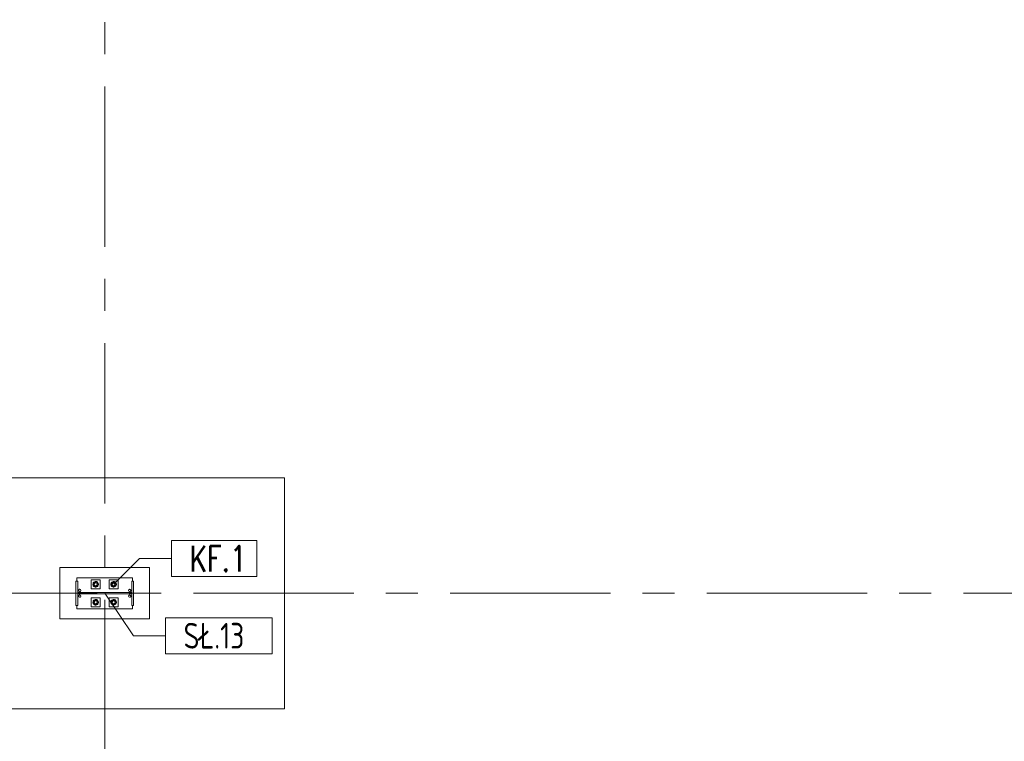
# Model space of a CAD drawing. Header units: millimetres. Extents: x 6807 to 7919, y 15387 to 15883.
# Tile 32 of 120: x 7021 to 7098, y 15635 to 15692. Entities that reach past the tile are written whole.
import ezdxf

# ---------------------------------------------------------------- set-up
doc = ezdxf.new("R2010")
doc.units = ezdxf.units.MM
doc.header["$LTSCALE"] = 10
doc.linetypes.add('MITTE', pattern=[2, 1.25, -0.25, 0.25, -0.25])
for name, color, linetype, lineweight in [('PS_Object', 30, 'Continuous', 13), ('PS_Pos', 1, 'Continuous', 15), ('PS_SOLID', 7, 'Continuous', 30)]:
    doc.layers.add(name, color=color, linetype=linetype, lineweight=lineweight)
doc.styles.add('simplex', font='simplex.shx', dxfattribs={"width": 0.75})

# ---------------------------------------------------------------- blocks, each defined once
blk = doc.blocks.new('*X258')
at = {"color": 1}
for p, q in [((7027.422, 15652.97, -0.807), (7029.667, 15649.663, -0.807)), ((7040.467, 15651.063, -0.807), (7032.167, 15651.063, -0.807)), ((7032.167, 15651.063, -0.807), (7032.167, 15648.263, -0.807)), ((7040.467, 15648.263, -0.807), (7040.467, 15651.063, -0.807)), ((7029.667, 15649.663, -0.807), (7032.167, 15649.663, -0.807)), ((7032.167, 15648.263, -0.807), (7040.467, 15648.263, -0.807))]:
    blk.add_line(p, q, dxfattribs=at)
at = {"color": 30, "style": 'simplex', "width": 0.75}
blk.add_text('SŁ.13', height=2, dxfattribs=at).set_placement((7033.567, 15648.663, -0.807))
blk = doc.blocks.new('*X259')
at = {"color": 1}
for p, q in [((7039.286, 15657.077, -0.807), (7032.629, 15657.077, -0.807)), ((7032.629, 15657.077, -0.807), (7032.629, 15654.277, -0.807)), ((7039.286, 15654.277, -0.807), (7039.286, 15657.077, -0.807)), ((7028.122, 15653.67, -0.807), (7030.129, 15655.677, -0.807)), ((7030.129, 15655.677, -0.807), (7032.629, 15655.677, -0.807)), ((7032.629, 15654.277, -0.807), (7039.286, 15654.277, -0.807))]:
    blk.add_line(p, q, dxfattribs=at)
at = {"color": 30, "style": 'simplex', "width": 0.75}
blk.add_text('KF.1', height=2, dxfattribs=at).set_placement((7034.029, 15654.677, -0.807))

msp = doc.modelspace()

# ---------------------------------------------------------------- linework, layer by layer
at = {"layer": 'PS_Object', "color": 5, "linetype": 'MITTE'}
for p, q in [((7027.422, 15493.934, -0.807), (7027.422, 15778.153, -0.807)), ((7027.422, 15493.934, -0.807), (7027.422, 15778.153, -0.807)), ((6854.332, 15646.942, -0.807), (7681.096, 15646.942, -0.807))]:
    msp.add_line(p, q, dxfattribs=at)
at = {"layer": 'PS_SOLID', "color": 253, "linetype": 'Continuous', "lineweight": 5}
for p, q in [((7041.422, 15655.942, -0.807), (7013.422, 15655.942, -0.807)), ((7041.422, 15637.942, -0.807), (7041.422, 15655.942, -0.807)), ((7030.922, 15648.942, -0.807), (7023.922, 15648.942, -0.807)), ((7023.922, 15648.942, -0.807), (7023.922, 15644.942, -0.807)), ((7030.922, 15644.942, -0.807), (7030.922, 15648.942, -0.807)), ((7023.922, 15644.942, -0.807), (7030.922, 15644.942, -0.807)), ((7013.422, 15637.942, -0.807), (7041.422, 15637.942, -0.807))]:
    msp.add_line(p, q, dxfattribs=at)
at = {"layer": 'PS_SOLID', "color": 3, "linetype": 'Continuous', "lineweight": 13}
for p, q in [((7025.318, 15647.892, -0.807), (7025.172, 15647.892, -0.807)), ((7025.172, 15647.892, -0.807), (7025.172, 15645.992, -0.807)), ((7025.466, 15648.142, -0.807), (7025.252, 15648.142, -0.807)), ((7025.252, 15648.142, -0.807), (7025.252, 15647.892, -0.807)), ((7025.318, 15646.989, -0.807), (7025.318, 15647.892, -0.807)), ((7026.678, 15648.142, -0.807), (7025.466, 15648.142, -0.807)), ((7026.744, 15647.992, -0.807), (7026.372, 15647.992, -0.807)), ((7026.372, 15647.992, -0.807), (7026.372, 15647.292, -0.807)), ((7026.618, 15647.822, -0.807), (7026.514, 15647.642, -0.807)), ((7026.571, 15647.802, -0.807), (7026.534, 15647.756, -0.807)), ((7026.62, 15647.837, -0.807), (7026.571, 15647.802, -0.807)), ((7026.73, 15647.822, -0.807), (7026.618, 15647.822, -0.807)), ((7026.677, 15647.857, -0.807), (7026.62, 15647.837, -0.807)), ((7026.697, 15647.759, -0.807), (7026.674, 15647.752, -0.807)), ((7026.737, 15647.861, -0.807), (7026.677, 15647.857, -0.807)), ((7028.078, 15648.142, -0.807), (7026.678, 15648.142, -0.807)), ((7026.696, 15647.759, -0.807), (7026.697, 15647.759, -0.807)), ((7026.722, 15647.762, -0.807), (7026.697, 15647.759, -0.807)), ((7026.697, 15647.759, -0.807), (7026.697, 15647.759, -0.807)), ((7026.746, 15647.759, -0.807), (7026.722, 15647.762, -0.807)), ((7026.726, 15647.761, -0.807), (7026.73, 15647.761, -0.807)), ((7026.825, 15647.822, -0.807), (7026.73, 15647.822, -0.807)), ((7026.73, 15647.761, -0.807), (7026.735, 15647.76, -0.807)), ((7026.795, 15647.849, -0.807), (7026.737, 15647.861, -0.807)), ((7027.072, 15647.992, -0.807), (7026.744, 15647.992, -0.807)), ((7026.769, 15647.752, -0.807), (7026.746, 15647.759, -0.807)), ((7026.848, 15647.821, -0.807), (7026.795, 15647.849, -0.807)), ((7026.929, 15647.642, -0.807), (7026.825, 15647.822, -0.807)), ((7026.892, 15647.78, -0.807), (7026.848, 15647.821, -0.807)), ((7026.923, 15647.729, -0.807), (7026.892, 15647.78, -0.807)), ((7027.072, 15647.292, -0.807), (7027.072, 15647.992, -0.807)), ((7028.144, 15647.992, -0.807), (7027.772, 15647.992, -0.807)), ((7027.772, 15647.992, -0.807), (7027.772, 15647.292, -0.807)), ((7028.018, 15647.822, -0.807), (7027.914, 15647.642, -0.807)), ((7027.971, 15647.802, -0.807), (7027.934, 15647.756, -0.807)), ((7028.02, 15647.837, -0.807), (7027.971, 15647.802, -0.807)), ((7028.13, 15647.822, -0.807), (7028.018, 15647.822, -0.807)), ((7028.077, 15647.857, -0.807), (7028.02, 15647.837, -0.807)), ((7028.097, 15647.759, -0.807), (7028.074, 15647.752, -0.807)), ((7028.137, 15647.861, -0.807), (7028.077, 15647.857, -0.807)), ((7029.346, 15648.142, -0.807), (7028.078, 15648.142, -0.807)), ((7028.096, 15647.759, -0.807), (7028.097, 15647.759, -0.807)), ((7028.122, 15647.762, -0.807), (7028.097, 15647.759, -0.807)), ((7028.097, 15647.759, -0.807), (7028.097, 15647.759, -0.807)), ((7028.146, 15647.759, -0.807), (7028.122, 15647.762, -0.807)), ((7028.126, 15647.761, -0.807), (7028.13, 15647.761, -0.807)), ((7028.225, 15647.822, -0.807), (7028.13, 15647.822, -0.807)), ((7028.13, 15647.761, -0.807), (7028.135, 15647.76, -0.807)), ((7028.195, 15647.849, -0.807), (7028.137, 15647.861, -0.807)), ((7028.472, 15647.992, -0.807), (7028.144, 15647.992, -0.807)), ((7028.169, 15647.752, -0.807), (7028.146, 15647.759, -0.807)), ((7028.248, 15647.821, -0.807), (7028.195, 15647.849, -0.807)), ((7028.329, 15647.642, -0.807), (7028.225, 15647.822, -0.807)), ((7028.292, 15647.78, -0.807), (7028.248, 15647.821, -0.807)), ((7028.323, 15647.729, -0.807), (7028.292, 15647.78, -0.807)), ((7028.472, 15647.292, -0.807), (7028.472, 15647.992, -0.807)), ((7029.592, 15648.142, -0.807), (7029.346, 15648.142, -0.807)), ((7029.672, 15647.892, -0.807), (7029.526, 15647.892, -0.807)), ((7029.526, 15647.892, -0.807), (7029.526, 15646.989, -0.807)), ((7029.592, 15647.892, -0.807), (7029.592, 15648.142, -0.807)), ((7029.672, 15645.992, -0.807), (7029.672, 15647.892, -0.807)), ((7025.392, 15647.162, -0.807), (7025.413, 15647.219, -0.807)), ((7025.413, 15647.104, -0.807), (7025.392, 15647.162, -0.807)), ((7025.413, 15647.219, -0.807), (7025.466, 15647.25, -0.807)), ((7025.466, 15647.073, -0.807), (7025.413, 15647.104, -0.807)), ((7025.466, 15647.25, -0.807), (7025.527, 15647.239, -0.807)), ((7025.527, 15647.084, -0.807), (7025.466, 15647.073, -0.807)), ((7025.527, 15647.239, -0.807), (7025.566, 15647.192, -0.807)), ((7025.566, 15647.131, -0.807), (7025.527, 15647.084, -0.807)), ((7025.566, 15647.192, -0.807), (7025.566, 15647.131, -0.807)), ((7026.372, 15647.292, -0.807), (7027.072, 15647.292, -0.807)), ((7026.51, 15647.701, -0.807), (7026.502, 15647.642, -0.807)), ((7026.502, 15647.642, -0.807), (7026.51, 15647.582, -0.807)), ((7026.534, 15647.756, -0.807), (7026.51, 15647.701, -0.807)), ((7026.51, 15647.582, -0.807), (7026.534, 15647.527, -0.807)), ((7026.514, 15647.642, -0.807), (7026.618, 15647.462, -0.807)), ((7026.534, 15647.527, -0.807), (7026.571, 15647.481, -0.807)), ((7026.571, 15647.481, -0.807), (7026.62, 15647.446, -0.807)), ((7026.603, 15647.66, -0.807), (7026.602, 15647.635, -0.807)), ((7026.602, 15647.642, -0.807), (7026.602, 15647.647, -0.807)), ((7026.602, 15647.639, -0.807), (7026.602, 15647.642, -0.807)), ((7026.602, 15647.635, -0.807), (7026.605, 15647.611, -0.807)), ((7026.609, 15647.683, -0.807), (7026.603, 15647.66, -0.807)), ((7026.605, 15647.669, -0.807), (7026.606, 15647.674, -0.807)), ((7026.605, 15647.611, -0.807), (7026.614, 15647.589, -0.807)), ((7026.606, 15647.674, -0.807), (7026.608, 15647.677, -0.807)), ((7026.606, 15647.609, -0.807), (7026.606, 15647.61, -0.807)), ((7026.608, 15647.606, -0.807), (7026.606, 15647.609, -0.807)), ((7026.62, 15647.705, -0.807), (7026.609, 15647.683, -0.807)), ((7026.614, 15647.589, -0.807), (7026.627, 15647.568, -0.807)), ((7026.619, 15647.579, -0.807), (7026.617, 15647.583, -0.807)), ((7026.618, 15647.701, -0.807), (7026.619, 15647.704, -0.807)), ((7026.618, 15647.462, -0.807), (7026.825, 15647.462, -0.807)), ((7026.619, 15647.704, -0.807), (7026.619, 15647.704, -0.807)), ((7026.622, 15647.575, -0.807), (7026.619, 15647.579, -0.807)), ((7026.635, 15647.724, -0.807), (7026.62, 15647.705, -0.807)), ((7026.62, 15647.446, -0.807), (7026.677, 15647.426, -0.807)), ((7026.627, 15647.568, -0.807), (7026.643, 15647.55, -0.807)), ((7026.653, 15647.74, -0.807), (7026.635, 15647.724, -0.807)), ((7026.64, 15647.554, -0.807), (7026.636, 15647.558, -0.807)), ((7026.638, 15647.727, -0.807), (7026.64, 15647.729, -0.807)), ((7026.64, 15647.729, -0.807), (7026.644, 15647.732, -0.807)), ((7026.641, 15647.553, -0.807), (7026.64, 15647.554, -0.807)), ((7026.643, 15647.55, -0.807), (7026.663, 15647.537, -0.807)), ((7026.674, 15647.752, -0.807), (7026.653, 15647.74, -0.807)), ((7026.662, 15647.745, -0.807), (7026.666, 15647.748, -0.807)), ((7026.663, 15647.537, -0.807), (7026.686, 15647.527, -0.807)), ((7026.666, 15647.535, -0.807), (7026.665, 15647.536, -0.807)), ((7026.666, 15647.748, -0.807), (7026.67, 15647.749, -0.807)), ((7026.671, 15647.533, -0.807), (7026.666, 15647.535, -0.807)), ((7026.677, 15647.426, -0.807), (7026.737, 15647.422, -0.807)), ((7026.686, 15647.527, -0.807), (7026.709, 15647.522, -0.807)), ((7026.697, 15647.524, -0.807), (7026.693, 15647.526, -0.807)), ((7026.702, 15647.524, -0.807), (7026.697, 15647.524, -0.807)), ((7026.709, 15647.522, -0.807), (7026.734, 15647.522, -0.807)), ((7026.73, 15647.522, -0.807), (7026.725, 15647.522, -0.807)), ((7026.731, 15647.522, -0.807), (7026.73, 15647.522, -0.807)), ((7026.734, 15647.522, -0.807), (7026.757, 15647.527, -0.807)), ((7026.737, 15647.422, -0.807), (7026.795, 15647.434, -0.807)), ((7026.756, 15647.756, -0.807), (7026.762, 15647.755, -0.807)), ((7026.757, 15647.527, -0.807), (7026.78, 15647.537, -0.807)), ((7026.762, 15647.528, -0.807), (7026.76, 15647.528, -0.807)), ((7026.762, 15647.755, -0.807), (7026.764, 15647.753, -0.807)), ((7026.766, 15647.531, -0.807), (7026.762, 15647.528, -0.807)), ((7026.79, 15647.74, -0.807), (7026.769, 15647.752, -0.807)), ((7026.78, 15647.537, -0.807), (7026.8, 15647.55, -0.807)), ((7026.791, 15647.543, -0.807), (7026.787, 15647.541, -0.807)), ((7026.79, 15647.74, -0.807), (7026.791, 15647.74, -0.807)), ((7026.809, 15647.724, -0.807), (7026.79, 15647.74, -0.807)), ((7026.791, 15647.74, -0.807), (7026.792, 15647.738, -0.807)), ((7026.794, 15647.546, -0.807), (7026.791, 15647.543, -0.807)), ((7026.795, 15647.434, -0.807), (7026.848, 15647.462, -0.807)), ((7026.8, 15647.55, -0.807), (7026.816, 15647.568, -0.807)), ((7026.823, 15647.705, -0.807), (7026.809, 15647.724, -0.807)), ((7026.815, 15647.566, -0.807), (7026.811, 15647.563, -0.807)), ((7026.812, 15647.72, -0.807), (7026.815, 15647.717, -0.807)), ((7026.815, 15647.717, -0.807), (7026.817, 15647.713, -0.807)), ((7026.815, 15647.567, -0.807), (7026.815, 15647.566, -0.807)), ((7026.816, 15647.568, -0.807), (7026.829, 15647.589, -0.807)), ((7026.834, 15647.683, -0.807), (7026.823, 15647.705, -0.807)), ((7026.825, 15647.462, -0.807), (7026.929, 15647.642, -0.807)), ((7026.829, 15647.694, -0.807), (7026.832, 15647.689, -0.807)), ((7026.829, 15647.589, -0.807), (7026.838, 15647.611, -0.807)), ((7026.832, 15647.594, -0.807), (7026.83, 15647.592, -0.807)), ((7026.832, 15647.689, -0.807), (7026.832, 15647.687, -0.807)), ((7026.833, 15647.599, -0.807), (7026.832, 15647.594, -0.807)), ((7026.84, 15647.66, -0.807), (7026.834, 15647.683, -0.807)), ((7026.838, 15647.611, -0.807), (7026.841, 15647.635, -0.807)), ((7026.84, 15647.625, -0.807), (7026.839, 15647.62, -0.807)), ((7026.841, 15647.635, -0.807), (7026.84, 15647.66, -0.807)), ((7026.84, 15647.659, -0.807), (7026.84, 15647.658, -0.807)), ((7026.84, 15647.658, -0.807), (7026.84, 15647.654, -0.807)), ((7026.84, 15647.629, -0.807), (7026.84, 15647.625, -0.807)), ((7026.848, 15647.462, -0.807), (7026.892, 15647.503, -0.807)), ((7026.892, 15647.503, -0.807), (7026.923, 15647.554, -0.807)), ((7026.939, 15647.671, -0.807), (7026.923, 15647.729, -0.807)), ((7026.923, 15647.554, -0.807), (7026.939, 15647.612, -0.807)), ((7026.939, 15647.642, -0.807), (7026.939, 15647.671, -0.807)), ((7026.939, 15647.612, -0.807), (7026.939, 15647.642, -0.807)), ((7027.772, 15647.292, -0.807), (7028.472, 15647.292, -0.807)), ((7027.91, 15647.701, -0.807), (7027.902, 15647.642, -0.807)), ((7027.902, 15647.642, -0.807), (7027.91, 15647.582, -0.807)), ((7027.934, 15647.756, -0.807), (7027.91, 15647.701, -0.807)), ((7027.91, 15647.582, -0.807), (7027.934, 15647.527, -0.807)), ((7027.914, 15647.642, -0.807), (7028.018, 15647.462, -0.807)), ((7027.934, 15647.527, -0.807), (7027.971, 15647.481, -0.807)), ((7027.971, 15647.481, -0.807), (7028.02, 15647.446, -0.807)), ((7028.003, 15647.66, -0.807), (7028.002, 15647.635, -0.807)), ((7028.002, 15647.642, -0.807), (7028.002, 15647.647, -0.807)), ((7028.002, 15647.639, -0.807), (7028.002, 15647.642, -0.807)), ((7028.002, 15647.635, -0.807), (7028.005, 15647.611, -0.807)), ((7028.009, 15647.683, -0.807), (7028.003, 15647.66, -0.807)), ((7028.005, 15647.669, -0.807), (7028.006, 15647.674, -0.807)), ((7028.005, 15647.611, -0.807), (7028.014, 15647.589, -0.807)), ((7028.006, 15647.674, -0.807), (7028.008, 15647.677, -0.807)), ((7028.006, 15647.674, -0.807), (7028.008, 15647.677, -0.807)), ((7028.006, 15647.609, -0.807), (7028.006, 15647.61, -0.807)), ((7028.008, 15647.606, -0.807), (7028.006, 15647.609, -0.807)), ((7028.02, 15647.705, -0.807), (7028.009, 15647.683, -0.807)), ((7028.014, 15647.589, -0.807), (7028.027, 15647.568, -0.807)), ((7028.019, 15647.579, -0.807), (7028.017, 15647.583, -0.807)), ((7028.018, 15647.701, -0.807), (7028.019, 15647.704, -0.807)), ((7028.018, 15647.462, -0.807), (7028.225, 15647.462, -0.807)), ((7028.019, 15647.704, -0.807), (7028.019, 15647.704, -0.807)), ((7028.022, 15647.575, -0.807), (7028.019, 15647.579, -0.807)), ((7028.035, 15647.724, -0.807), (7028.02, 15647.705, -0.807)), ((7028.02, 15647.446, -0.807), (7028.077, 15647.426, -0.807)), ((7028.027, 15647.568, -0.807), (7028.043, 15647.55, -0.807)), ((7028.053, 15647.74, -0.807), (7028.035, 15647.724, -0.807)), ((7028.04, 15647.554, -0.807), (7028.036, 15647.558, -0.807)), ((7028.038, 15647.727, -0.807), (7028.04, 15647.729, -0.807)), ((7028.04, 15647.729, -0.807), (7028.044, 15647.732, -0.807)), ((7028.041, 15647.553, -0.807), (7028.04, 15647.554, -0.807)), ((7028.043, 15647.55, -0.807), (7028.063, 15647.537, -0.807)), ((7028.074, 15647.752, -0.807), (7028.053, 15647.74, -0.807)), ((7028.062, 15647.745, -0.807), (7028.066, 15647.748, -0.807)), ((7028.063, 15647.537, -0.807), (7028.086, 15647.527, -0.807)), ((7028.066, 15647.535, -0.807), (7028.065, 15647.536, -0.807)), ((7028.066, 15647.748, -0.807), (7028.07, 15647.749, -0.807)), ((7028.071, 15647.533, -0.807), (7028.066, 15647.535, -0.807)), ((7028.077, 15647.426, -0.807), (7028.137, 15647.422, -0.807)), ((7028.086, 15647.527, -0.807), (7028.109, 15647.522, -0.807)), ((7028.097, 15647.524, -0.807), (7028.093, 15647.526, -0.807)), ((7028.102, 15647.524, -0.807), (7028.097, 15647.524, -0.807)), ((7028.109, 15647.522, -0.807), (7028.134, 15647.522, -0.807)), ((7028.13, 15647.522, -0.807), (7028.125, 15647.522, -0.807)), ((7028.131, 15647.522, -0.807), (7028.13, 15647.522, -0.807)), ((7028.134, 15647.522, -0.807), (7028.157, 15647.527, -0.807)), ((7028.137, 15647.422, -0.807), (7028.195, 15647.434, -0.807)), ((7028.156, 15647.756, -0.807), (7028.162, 15647.755, -0.807)), ((7028.157, 15647.527, -0.807), (7028.18, 15647.537, -0.807)), ((7028.162, 15647.528, -0.807), (7028.16, 15647.528, -0.807)), ((7028.162, 15647.755, -0.807), (7028.164, 15647.753, -0.807)), ((7028.166, 15647.531, -0.807), (7028.162, 15647.528, -0.807)), ((7028.19, 15647.74, -0.807), (7028.169, 15647.752, -0.807)), ((7028.18, 15647.537, -0.807), (7028.2, 15647.55, -0.807)), ((7028.191, 15647.543, -0.807), (7028.187, 15647.541, -0.807)), ((7028.19, 15647.74, -0.807), (7028.191, 15647.74, -0.807)), ((7028.209, 15647.724, -0.807), (7028.19, 15647.74, -0.807)), ((7028.191, 15647.74, -0.807), (7028.192, 15647.738, -0.807)), ((7028.194, 15647.546, -0.807), (7028.191, 15647.543, -0.807)), ((7028.195, 15647.434, -0.807), (7028.248, 15647.462, -0.807)), ((7028.2, 15647.55, -0.807), (7028.216, 15647.568, -0.807)), ((7028.223, 15647.705, -0.807), (7028.209, 15647.724, -0.807)), ((7028.215, 15647.566, -0.807), (7028.211, 15647.563, -0.807)), ((7028.212, 15647.72, -0.807), (7028.215, 15647.717, -0.807)), ((7028.215, 15647.717, -0.807), (7028.217, 15647.713, -0.807)), ((7028.215, 15647.567, -0.807), (7028.215, 15647.566, -0.807)), ((7028.216, 15647.568, -0.807), (7028.229, 15647.589, -0.807)), ((7028.234, 15647.683, -0.807), (7028.223, 15647.705, -0.807)), ((7028.225, 15647.462, -0.807), (7028.329, 15647.642, -0.807)), ((7028.229, 15647.694, -0.807), (7028.232, 15647.689, -0.807)), ((7028.229, 15647.589, -0.807), (7028.238, 15647.611, -0.807)), ((7028.232, 15647.594, -0.807), (7028.23, 15647.592, -0.807)), ((7028.232, 15647.689, -0.807), (7028.232, 15647.687, -0.807)), ((7028.233, 15647.599, -0.807), (7028.232, 15647.594, -0.807)), ((7028.24, 15647.66, -0.807), (7028.234, 15647.683, -0.807)), ((7028.238, 15647.611, -0.807), (7028.241, 15647.635, -0.807)), ((7028.24, 15647.625, -0.807), (7028.239, 15647.62, -0.807)), ((7028.241, 15647.635, -0.807), (7028.24, 15647.66, -0.807)), ((7028.24, 15647.659, -0.807), (7028.24, 15647.658, -0.807)), ((7028.24, 15647.658, -0.807), (7028.24, 15647.654, -0.807)), ((7028.24, 15647.629, -0.807), (7028.24, 15647.625, -0.807)), ((7028.248, 15647.462, -0.807), (7028.292, 15647.503, -0.807)), ((7028.292, 15647.503, -0.807), (7028.323, 15647.554, -0.807)), ((7028.339, 15647.671, -0.807), (7028.323, 15647.729, -0.807)), ((7028.323, 15647.554, -0.807), (7028.339, 15647.612, -0.807)), ((7028.339, 15647.642, -0.807), (7028.339, 15647.671, -0.807)), ((7028.339, 15647.612, -0.807), (7028.339, 15647.642, -0.807)), ((7029.272, 15647.162, -0.807), (7029.293, 15647.219, -0.807)), ((7029.293, 15647.104, -0.807), (7029.272, 15647.162, -0.807)), ((7029.293, 15647.219, -0.807), (7029.346, 15647.25, -0.807)), ((7029.346, 15647.073, -0.807), (7029.293, 15647.104, -0.807)), ((7029.346, 15647.25, -0.807), (7029.407, 15647.239, -0.807)), ((7029.407, 15647.084, -0.807), (7029.346, 15647.073, -0.807)), ((7029.407, 15647.239, -0.807), (7029.446, 15647.192, -0.807)), ((7029.446, 15647.131, -0.807), (7029.407, 15647.084, -0.807)), ((7029.446, 15647.192, -0.807), (7029.446, 15647.131, -0.807)), ((7029.526, 15646.989, -0.807), (7025.318, 15646.989, -0.807)), ((7025.318, 15645.992, -0.807), (7025.318, 15646.895, -0.807)), ((7025.318, 15646.895, -0.807), (7029.526, 15646.895, -0.807)), ((7025.392, 15646.722, -0.807), (7025.413, 15646.779, -0.807)), ((7025.413, 15646.664, -0.807), (7025.392, 15646.722, -0.807)), ((7025.413, 15646.779, -0.807), (7025.466, 15646.81, -0.807)), ((7025.466, 15646.633, -0.807), (7025.413, 15646.664, -0.807)), ((7025.466, 15646.81, -0.807), (7025.527, 15646.799, -0.807)), ((7025.527, 15646.644, -0.807), (7025.466, 15646.633, -0.807)), ((7025.527, 15646.799, -0.807), (7025.566, 15646.752, -0.807)), ((7025.566, 15646.691, -0.807), (7025.527, 15646.644, -0.807)), ((7025.566, 15646.752, -0.807), (7025.566, 15646.691, -0.807)), ((7026.744, 15646.592, -0.807), (7026.372, 15646.592, -0.807)), ((7026.372, 15646.592, -0.807), (7026.372, 15645.892, -0.807)), ((7026.51, 15646.301, -0.807), (7026.502, 15646.242, -0.807)), ((7026.502, 15646.242, -0.807), (7026.51, 15646.182, -0.807)), ((7026.534, 15646.356, -0.807), (7026.51, 15646.301, -0.807)), ((7026.618, 15646.422, -0.807), (7026.514, 15646.242, -0.807)), ((7026.514, 15646.242, -0.807), (7026.618, 15646.062, -0.807)), ((7026.571, 15646.402, -0.807), (7026.534, 15646.356, -0.807)), ((7026.62, 15646.437, -0.807), (7026.571, 15646.402, -0.807)), ((7026.603, 15646.26, -0.807), (7026.602, 15646.235, -0.807)), ((7026.602, 15646.242, -0.807), (7026.602, 15646.247, -0.807)), ((7026.602, 15646.239, -0.807), (7026.602, 15646.242, -0.807)), ((7026.602, 15646.235, -0.807), (7026.605, 15646.211, -0.807)), ((7026.609, 15646.283, -0.807), (7026.603, 15646.26, -0.807)), ((7026.605, 15646.269, -0.807), (7026.606, 15646.274, -0.807)), ((7026.606, 15646.274, -0.807), (7026.608, 15646.277, -0.807)), ((7026.62, 15646.305, -0.807), (7026.609, 15646.283, -0.807)), ((7026.73, 15646.422, -0.807), (7026.618, 15646.422, -0.807)), ((7026.618, 15646.301, -0.807), (7026.619, 15646.304, -0.807)), ((7026.619, 15646.304, -0.807), (7026.619, 15646.304, -0.807)), ((7026.677, 15646.457, -0.807), (7026.62, 15646.437, -0.807)), ((7026.635, 15646.324, -0.807), (7026.62, 15646.305, -0.807)), ((7026.653, 15646.34, -0.807), (7026.635, 15646.324, -0.807)), ((7026.638, 15646.327, -0.807), (7026.64, 15646.329, -0.807)), ((7026.64, 15646.329, -0.807), (7026.644, 15646.332, -0.807)), ((7026.674, 15646.352, -0.807), (7026.653, 15646.34, -0.807)), ((7026.662, 15646.345, -0.807), (7026.666, 15646.348, -0.807)), ((7026.666, 15646.348, -0.807), (7026.67, 15646.349, -0.807)), ((7026.697, 15646.359, -0.807), (7026.674, 15646.352, -0.807)), ((7026.737, 15646.461, -0.807), (7026.677, 15646.457, -0.807)), ((7026.696, 15646.359, -0.807), (7026.697, 15646.359, -0.807)), ((7026.722, 15646.362, -0.807), (7026.697, 15646.359, -0.807)), ((7026.697, 15646.359, -0.807), (7026.697, 15646.359, -0.807)), ((7026.746, 15646.359, -0.807), (7026.722, 15646.362, -0.807)), ((7026.726, 15646.361, -0.807), (7026.73, 15646.361, -0.807)), ((7026.825, 15646.422, -0.807), (7026.73, 15646.422, -0.807)), ((7026.73, 15646.361, -0.807), (7026.735, 15646.36, -0.807)), ((7026.795, 15646.449, -0.807), (7026.737, 15646.461, -0.807)), ((7027.072, 15646.592, -0.807), (7026.744, 15646.592, -0.807)), ((7026.769, 15646.352, -0.807), (7026.746, 15646.359, -0.807)), ((7026.756, 15646.356, -0.807), (7026.762, 15646.355, -0.807)), ((7026.762, 15646.355, -0.807), (7026.764, 15646.353, -0.807)), ((7026.79, 15646.34, -0.807), (7026.769, 15646.352, -0.807)), ((7026.79, 15646.34, -0.807), (7026.791, 15646.34, -0.807)), ((7026.809, 15646.324, -0.807), (7026.79, 15646.34, -0.807)), ((7026.791, 15646.34, -0.807), (7026.792, 15646.338, -0.807)), ((7026.848, 15646.421, -0.807), (7026.795, 15646.449, -0.807)), ((7026.823, 15646.305, -0.807), (7026.809, 15646.324, -0.807)), ((7026.812, 15646.32, -0.807), (7026.815, 15646.317, -0.807)), ((7026.815, 15646.317, -0.807), (7026.817, 15646.313, -0.807)), ((7026.834, 15646.283, -0.807), (7026.823, 15646.305, -0.807)), ((7026.929, 15646.242, -0.807), (7026.825, 15646.422, -0.807)), ((7026.825, 15646.062, -0.807), (7026.929, 15646.242, -0.807)), ((7026.829, 15646.294, -0.807), (7026.832, 15646.289, -0.807)), ((7026.832, 15646.289, -0.807), (7026.832, 15646.287, -0.807)), ((7026.84, 15646.26, -0.807), (7026.834, 15646.283, -0.807)), ((7026.838, 15646.211, -0.807), (7026.841, 15646.235, -0.807)), ((7026.84, 15646.225, -0.807), (7026.839, 15646.22, -0.807)), ((7026.841, 15646.235, -0.807), (7026.84, 15646.26, -0.807)), ((7026.84, 15646.259, -0.807), (7026.84, 15646.258, -0.807)), ((7026.84, 15646.258, -0.807), (7026.84, 15646.254, -0.807)), ((7026.84, 15646.229, -0.807), (7026.84, 15646.225, -0.807)), ((7026.892, 15646.38, -0.807), (7026.848, 15646.421, -0.807)), ((7026.923, 15646.329, -0.807), (7026.892, 15646.38, -0.807)), ((7026.939, 15646.271, -0.807), (7026.923, 15646.329, -0.807)), ((7026.939, 15646.242, -0.807), (7026.939, 15646.271, -0.807)), ((7026.939, 15646.212, -0.807), (7026.939, 15646.242, -0.807)), ((7027.072, 15645.892, -0.807), (7027.072, 15646.592, -0.807)), ((7028.144, 15646.592, -0.807), (7027.772, 15646.592, -0.807)), ((7027.772, 15646.592, -0.807), (7027.772, 15645.892, -0.807)), ((7027.91, 15646.301, -0.807), (7027.902, 15646.242, -0.807)), ((7027.902, 15646.242, -0.807), (7027.91, 15646.182, -0.807)), ((7027.934, 15646.356, -0.807), (7027.91, 15646.301, -0.807)), ((7028.018, 15646.422, -0.807), (7027.914, 15646.242, -0.807)), ((7027.914, 15646.242, -0.807), (7028.018, 15646.062, -0.807)), ((7027.971, 15646.402, -0.807), (7027.934, 15646.356, -0.807)), ((7028.02, 15646.437, -0.807), (7027.971, 15646.402, -0.807)), ((7028.003, 15646.26, -0.807), (7028.002, 15646.235, -0.807)), ((7028.002, 15646.242, -0.807), (7028.002, 15646.247, -0.807)), ((7028.002, 15646.239, -0.807), (7028.002, 15646.242, -0.807)), ((7028.002, 15646.235, -0.807), (7028.005, 15646.211, -0.807)), ((7028.009, 15646.283, -0.807), (7028.003, 15646.26, -0.807)), ((7028.005, 15646.269, -0.807), (7028.006, 15646.274, -0.807)), ((7028.006, 15646.274, -0.807), (7028.008, 15646.277, -0.807)), ((7028.02, 15646.305, -0.807), (7028.009, 15646.283, -0.807)), ((7028.13, 15646.422, -0.807), (7028.018, 15646.422, -0.807)), ((7028.018, 15646.301, -0.807), (7028.019, 15646.304, -0.807)), ((7028.019, 15646.304, -0.807), (7028.019, 15646.304, -0.807)), ((7028.077, 15646.457, -0.807), (7028.02, 15646.437, -0.807)), ((7028.035, 15646.324, -0.807), (7028.02, 15646.305, -0.807)), ((7028.053, 15646.34, -0.807), (7028.035, 15646.324, -0.807)), ((7028.038, 15646.327, -0.807), (7028.04, 15646.329, -0.807)), ((7028.04, 15646.329, -0.807), (7028.044, 15646.332, -0.807)), ((7028.074, 15646.352, -0.807), (7028.053, 15646.34, -0.807)), ((7028.062, 15646.345, -0.807), (7028.066, 15646.348, -0.807)), ((7028.066, 15646.348, -0.807), (7028.07, 15646.349, -0.807)), ((7028.097, 15646.359, -0.807), (7028.074, 15646.352, -0.807)), ((7028.137, 15646.461, -0.807), (7028.077, 15646.457, -0.807)), ((7028.096, 15646.359, -0.807), (7028.097, 15646.359, -0.807)), ((7028.122, 15646.362, -0.807), (7028.097, 15646.359, -0.807)), ((7028.097, 15646.359, -0.807), (7028.097, 15646.359, -0.807)), ((7028.146, 15646.359, -0.807), (7028.122, 15646.362, -0.807)), ((7028.126, 15646.361, -0.807), (7028.13, 15646.361, -0.807)), ((7028.225, 15646.422, -0.807), (7028.13, 15646.422, -0.807)), ((7028.13, 15646.361, -0.807), (7028.135, 15646.36, -0.807)), ((7028.195, 15646.449, -0.807), (7028.137, 15646.461, -0.807)), ((7028.472, 15646.592, -0.807), (7028.144, 15646.592, -0.807)), ((7028.169, 15646.352, -0.807), (7028.146, 15646.359, -0.807)), ((7028.156, 15646.356, -0.807), (7028.162, 15646.355, -0.807)), ((7028.162, 15646.355, -0.807), (7028.164, 15646.353, -0.807)), ((7028.19, 15646.34, -0.807), (7028.169, 15646.352, -0.807)), ((7028.19, 15646.34, -0.807), (7028.191, 15646.34, -0.807)), ((7028.209, 15646.324, -0.807), (7028.19, 15646.34, -0.807)), ((7028.191, 15646.34, -0.807), (7028.192, 15646.338, -0.807)), ((7028.248, 15646.421, -0.807), (7028.195, 15646.449, -0.807)), ((7028.223, 15646.305, -0.807), (7028.209, 15646.324, -0.807)), ((7028.212, 15646.32, -0.807), (7028.215, 15646.317, -0.807)), ((7028.215, 15646.317, -0.807), (7028.217, 15646.313, -0.807)), ((7028.234, 15646.283, -0.807), (7028.223, 15646.305, -0.807)), ((7028.329, 15646.242, -0.807), (7028.225, 15646.422, -0.807)), ((7028.225, 15646.062, -0.807), (7028.329, 15646.242, -0.807)), ((7028.229, 15646.294, -0.807), (7028.232, 15646.289, -0.807)), ((7028.232, 15646.289, -0.807), (7028.232, 15646.287, -0.807)), ((7028.24, 15646.26, -0.807), (7028.234, 15646.283, -0.807)), ((7028.238, 15646.211, -0.807), (7028.241, 15646.235, -0.807)), ((7028.24, 15646.225, -0.807), (7028.239, 15646.22, -0.807)), ((7028.241, 15646.235, -0.807), (7028.24, 15646.26, -0.807)), ((7028.24, 15646.259, -0.807), (7028.24, 15646.258, -0.807)), ((7028.24, 15646.258, -0.807), (7028.24, 15646.254, -0.807)), ((7028.24, 15646.229, -0.807), (7028.24, 15646.225, -0.807)), ((7028.292, 15646.38, -0.807), (7028.248, 15646.421, -0.807)), ((7028.323, 15646.329, -0.807), (7028.292, 15646.38, -0.807)), ((7028.339, 15646.271, -0.807), (7028.323, 15646.329, -0.807)), ((7028.339, 15646.242, -0.807), (7028.339, 15646.271, -0.807)), ((7028.339, 15646.212, -0.807), (7028.339, 15646.242, -0.807)), ((7028.472, 15645.892, -0.807), (7028.472, 15646.592, -0.807)), ((7029.272, 15646.722, -0.807), (7029.293, 15646.779, -0.807)), ((7029.293, 15646.664, -0.807), (7029.272, 15646.722, -0.807)), ((7029.293, 15646.779, -0.807), (7029.346, 15646.81, -0.807)), ((7029.346, 15646.633, -0.807), (7029.293, 15646.664, -0.807)), ((7029.346, 15646.81, -0.807), (7029.407, 15646.799, -0.807)), ((7029.407, 15646.644, -0.807), (7029.346, 15646.633, -0.807)), ((7029.407, 15646.799, -0.807), (7029.446, 15646.752, -0.807)), ((7029.446, 15646.691, -0.807), (7029.407, 15646.644, -0.807)), ((7029.446, 15646.752, -0.807), (7029.446, 15646.691, -0.807)), ((7029.526, 15646.895, -0.807), (7029.526, 15645.992, -0.807)), ((7025.172, 15645.992, -0.807), (7025.318, 15645.992, -0.807)), ((7025.252, 15645.992, -0.807), (7025.252, 15645.742, -0.807)), ((7025.252, 15645.742, -0.807), (7029.592, 15645.742, -0.807)), ((7026.372, 15645.892, -0.807), (7027.072, 15645.892, -0.807)), ((7026.51, 15646.182, -0.807), (7026.534, 15646.127, -0.807)), ((7026.534, 15646.127, -0.807), (7026.571, 15646.081, -0.807)), ((7026.571, 15646.081, -0.807), (7026.62, 15646.046, -0.807)), ((7026.605, 15646.211, -0.807), (7026.614, 15646.189, -0.807)), ((7026.606, 15646.209, -0.807), (7026.606, 15646.21, -0.807)), ((7026.608, 15646.206, -0.807), (7026.606, 15646.209, -0.807)), ((7026.614, 15646.189, -0.807), (7026.627, 15646.168, -0.807)), ((7026.619, 15646.179, -0.807), (7026.617, 15646.183, -0.807)), ((7026.618, 15646.062, -0.807), (7026.825, 15646.062, -0.807)), ((7026.622, 15646.175, -0.807), (7026.619, 15646.179, -0.807)), ((7026.62, 15646.046, -0.807), (7026.677, 15646.026, -0.807)), ((7026.627, 15646.168, -0.807), (7026.643, 15646.15, -0.807)), ((7026.64, 15646.154, -0.807), (7026.636, 15646.158, -0.807)), ((7026.641, 15646.153, -0.807), (7026.64, 15646.154, -0.807)), ((7026.643, 15646.15, -0.807), (7026.663, 15646.137, -0.807)), ((7026.663, 15646.137, -0.807), (7026.686, 15646.127, -0.807)), ((7026.666, 15646.135, -0.807), (7026.665, 15646.136, -0.807)), ((7026.671, 15646.133, -0.807), (7026.666, 15646.135, -0.807)), ((7026.677, 15646.026, -0.807), (7026.737, 15646.022, -0.807)), ((7026.686, 15646.127, -0.807), (7026.709, 15646.122, -0.807)), ((7026.697, 15646.124, -0.807), (7026.693, 15646.126, -0.807)), ((7026.702, 15646.124, -0.807), (7026.697, 15646.124, -0.807)), ((7026.709, 15646.122, -0.807), (7026.734, 15646.122, -0.807)), ((7026.73, 15646.122, -0.807), (7026.725, 15646.122, -0.807)), ((7026.731, 15646.122, -0.807), (7026.73, 15646.122, -0.807)), ((7026.734, 15646.122, -0.807), (7026.757, 15646.127, -0.807)), ((7026.737, 15646.022, -0.807), (7026.795, 15646.034, -0.807)), ((7026.757, 15646.127, -0.807), (7026.78, 15646.137, -0.807)), ((7026.762, 15646.128, -0.807), (7026.76, 15646.128, -0.807)), ((7026.766, 15646.131, -0.807), (7026.762, 15646.128, -0.807)), ((7026.78, 15646.137, -0.807), (7026.8, 15646.15, -0.807)), ((7026.791, 15646.143, -0.807), (7026.787, 15646.141, -0.807)), ((7026.794, 15646.146, -0.807), (7026.791, 15646.143, -0.807)), ((7026.795, 15646.034, -0.807), (7026.848, 15646.062, -0.807)), ((7026.8, 15646.15, -0.807), (7026.816, 15646.168, -0.807)), ((7026.815, 15646.166, -0.807), (7026.811, 15646.163, -0.807)), ((7026.815, 15646.167, -0.807), (7026.815, 15646.166, -0.807)), ((7026.816, 15646.168, -0.807), (7026.829, 15646.189, -0.807)), ((7026.829, 15646.189, -0.807), (7026.838, 15646.211, -0.807)), ((7026.832, 15646.194, -0.807), (7026.83, 15646.192, -0.807)), ((7026.833, 15646.199, -0.807), (7026.832, 15646.194, -0.807)), ((7026.848, 15646.062, -0.807), (7026.892, 15646.103, -0.807)), ((7026.892, 15646.103, -0.807), (7026.923, 15646.154, -0.807)), ((7026.923, 15646.154, -0.807), (7026.939, 15646.212, -0.807)), ((7027.772, 15645.892, -0.807), (7028.472, 15645.892, -0.807)), ((7027.91, 15646.182, -0.807), (7027.934, 15646.127, -0.807)), ((7027.934, 15646.127, -0.807), (7027.971, 15646.081, -0.807)), ((7027.971, 15646.081, -0.807), (7028.02, 15646.046, -0.807)), ((7028.005, 15646.211, -0.807), (7028.014, 15646.189, -0.807)), ((7028.006, 15646.209, -0.807), (7028.006, 15646.21, -0.807)), ((7028.008, 15646.206, -0.807), (7028.006, 15646.209, -0.807)), ((7028.014, 15646.189, -0.807), (7028.027, 15646.168, -0.807)), ((7028.019, 15646.179, -0.807), (7028.017, 15646.183, -0.807)), ((7028.018, 15646.062, -0.807), (7028.225, 15646.062, -0.807)), ((7028.022, 15646.175, -0.807), (7028.019, 15646.179, -0.807)), ((7028.02, 15646.046, -0.807), (7028.077, 15646.026, -0.807)), ((7028.027, 15646.168, -0.807), (7028.043, 15646.15, -0.807)), ((7028.04, 15646.154, -0.807), (7028.036, 15646.158, -0.807)), ((7028.041, 15646.153, -0.807), (7028.04, 15646.154, -0.807)), ((7028.043, 15646.15, -0.807), (7028.063, 15646.137, -0.807)), ((7028.063, 15646.137, -0.807), (7028.086, 15646.127, -0.807)), ((7028.066, 15646.135, -0.807), (7028.065, 15646.136, -0.807)), ((7028.071, 15646.133, -0.807), (7028.066, 15646.135, -0.807)), ((7028.077, 15646.026, -0.807), (7028.137, 15646.022, -0.807)), ((7028.086, 15646.127, -0.807), (7028.109, 15646.122, -0.807)), ((7028.097, 15646.124, -0.807), (7028.093, 15646.126, -0.807)), ((7028.102, 15646.124, -0.807), (7028.097, 15646.124, -0.807)), ((7028.109, 15646.122, -0.807), (7028.134, 15646.122, -0.807)), ((7028.13, 15646.122, -0.807), (7028.125, 15646.122, -0.807)), ((7028.131, 15646.122, -0.807), (7028.13, 15646.122, -0.807)), ((7028.134, 15646.122, -0.807), (7028.157, 15646.127, -0.807)), ((7028.137, 15646.022, -0.807), (7028.195, 15646.034, -0.807)), ((7028.157, 15646.127, -0.807), (7028.18, 15646.137, -0.807)), ((7028.162, 15646.128, -0.807), (7028.16, 15646.128, -0.807)), ((7028.166, 15646.131, -0.807), (7028.162, 15646.128, -0.807)), ((7028.18, 15646.137, -0.807), (7028.2, 15646.15, -0.807)), ((7028.191, 15646.143, -0.807), (7028.187, 15646.141, -0.807)), ((7028.194, 15646.146, -0.807), (7028.191, 15646.143, -0.807)), ((7028.195, 15646.034, -0.807), (7028.248, 15646.062, -0.807)), ((7028.2, 15646.15, -0.807), (7028.216, 15646.168, -0.807)), ((7028.215, 15646.166, -0.807), (7028.211, 15646.163, -0.807)), ((7028.215, 15646.167, -0.807), (7028.215, 15646.166, -0.807)), ((7028.216, 15646.168, -0.807), (7028.229, 15646.189, -0.807)), ((7028.229, 15646.189, -0.807), (7028.238, 15646.211, -0.807)), ((7028.232, 15646.194, -0.807), (7028.23, 15646.192, -0.807)), ((7028.233, 15646.199, -0.807), (7028.232, 15646.194, -0.807)), ((7028.248, 15646.062, -0.807), (7028.292, 15646.103, -0.807)), ((7028.292, 15646.103, -0.807), (7028.323, 15646.154, -0.807)), ((7028.323, 15646.154, -0.807), (7028.339, 15646.212, -0.807)), ((7029.526, 15645.992, -0.807), (7029.672, 15645.992, -0.807)), ((7029.592, 15645.742, -0.807), (7029.592, 15645.992, -0.807))]:
    msp.add_line(p, q, dxfattribs=at)
for centre in [(7025.482, 15647.162, -0.807), (7029.362, 15647.162, -0.807), (7025.482, 15646.722, -0.807), (7029.362, 15646.722, -0.807)]:
    msp.add_circle(centre, 0.09, dxfattribs=at)

# ---------------------------------------------------------------- block references
at = {"layer": 'PS_Pos'}
for name in ['*X259', '*X258']:
    msp.add_blockref(name, (0, -6.028), dxfattribs=at)

doc.saveas('drawing.dxf')
